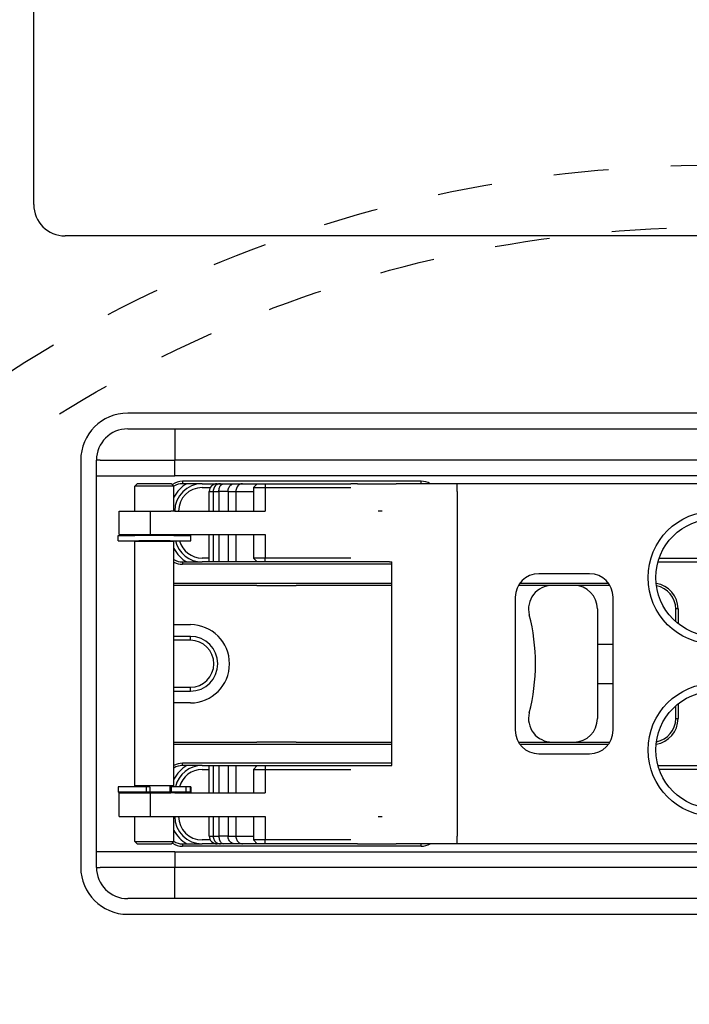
# Model space of a CAD drawing. Extents: x -1809 to 6113, y -4129 to 1471.
# Tile 141 of 197: x 2513 to 2599, y -1762 to -1637. Entities that reach past the tile are written whole.
import ezdxf

# ---------------------------------------------------------------- set-up
doc = ezdxf.new("R2010")
doc.units = 0
doc.linetypes.add('DASHED', pattern=[15, 7, -8])
doc.layers.get('0').update_dxf_attribs({"linetype": 'CONTINUOUS'})
doc.layers.add('1', color=7, linetype='CONTINUOUS')

# ---------------------------------------------------------------- blocks, each defined once
blk = doc.blocks.new('DOWEL_PIN_5X22DIN6325__423', base_point=(2548.56, -1708.88))
at = {"color": 1, "linetype": 'CONTINUOUS'}
blk.add_line((2543.56, -1708.88), (2548.56, -1708.88), dxfattribs=at)
blk = doc.blocks.new('NEEDLE_BEARING_0509_2__424', base_point=(2549.56, -1696.38))
at = {"color": 1, "linetype": 'CONTINUOUS'}
for p, q in [((2543.11, -1696.38), (2544.61, -1696.38)), ((2544.61, -1696.38), (2549.56, -1696.38)), ((2544.61, -1705.38), (2543.11, -1705.38)), ((2549.56, -1705.38), (2544.61, -1705.38))]:
    blk.add_line(p, q, dxfattribs=at)
blk = doc.blocks.new('DOWEL_PIN_5X22DIN6325__425', base_point=(2548.56, -1728.88))
at = {"color": 1, "linetype": 'CONTINUOUS'}
blk.add_line((2548.56, -1728.88), (2543.56, -1728.88), dxfattribs=at)
blk = doc.blocks.new('DOWEL_PIN_5X22DIN6325__426', base_point=(2660.56, -1708.88))
at = {"color": 1, "linetype": 'CONTINUOUS'}
blk.add_line((2655.56, -1708.88), (2660.56, -1708.88), dxfattribs=at)
blk = doc.blocks.new('DOWEL_PIN_5X22DIN6325__427', base_point=(2660.56, -1728.88))
at = {"color": 1, "linetype": 'CONTINUOUS'}
blk.add_line((2660.56, -1728.88), (2655.56, -1728.88), dxfattribs=at)
blk = doc.blocks.new('NEEDLE_BEARING_0509_1__428', base_point=(2661.56, -1741.38))
at = {"color": 1, "linetype": 'CONTINUOUS'}
blk.add_line((2661.56, -1741.38), (2654.56, -1741.38), dxfattribs=at)
blk = doc.blocks.new('NEEDLE_BEARING_0509_4__429', base_point=(2549.56, -1732.38))
at = {"color": 1, "linetype": 'CONTINUOUS'}
for p, q in [((2543.11, -1732.38), (2544.61, -1732.38)), ((2544.61, -1732.38), (2549.56, -1732.38)), ((2544.61, -1741.38), (2543.11, -1741.38)), ((2549.56, -1741.38), (2544.61, -1741.38))]:
    blk.add_line(p, q, dxfattribs=at)
blk = doc.blocks.new('NEEDLE_BEARING_0509_3__430', base_point=(2661.56, -1696.38))
at = {"color": 1, "linetype": 'CONTINUOUS'}
blk.add_line((2654.56, -1696.38), (2661.56, -1696.38), dxfattribs=at)
blk = doc.blocks.new('BEARING_PARTS__431', base_point=(2661.56, -1696.38))
for name, p in [('NEEDLE_BEARING_0509_2__424', (2549.56, -1696.38)), ('NEEDLE_BEARING_0509_3__430', (2661.56, -1696.38)), ('DOWEL_PIN_5X22DIN6325__423', (2548.56, -1708.88)), ('DOWEL_PIN_5X22DIN6325__426', (2660.56, -1708.88)), ('DOWEL_PIN_5X22DIN6325__425', (2548.56, -1728.88)), ('DOWEL_PIN_5X22DIN6325__427', (2660.56, -1728.88)), ('NEEDLE_BEARING_0509_4__429', (2549.56, -1732.38)), ('NEEDLE_BEARING_0509_1__428', (2661.56, -1741.38))]:
    blk.add_blockref(name, p)
blk = doc.blocks.new('PLATE_E7018-27702__432', base_point=(2681.06, -1688.88))
at = {"color": 1, "linetype": 'CONTINUOUS'}
for p, q in [((2527.06, -1688.88), (2533.06, -1688.88)), ((2533.06, -1688.88), (2543.56, -1688.88)), ((2543.56, -1688.88), (2545.56, -1688.88)), ((2545.56, -1688.88), (2546.06, -1688.88)), ((2546.06, -1688.88), (2546.56, -1688.88)), ((2546.56, -1688.88), (2548.56, -1688.88)), ((2548.56, -1688.88), (2575.06, -1688.88)), ((2575.06, -1688.88), (2577.06, -1688.88)), ((2577.06, -1688.88), (2578.06, -1688.88)), ((2578.06, -1688.88), (2580.06, -1688.88)), ((2580.06, -1688.88), (2624.06, -1688.88)), ((2624.06, -1688.88), (2626.06, -1688.88)), ((2626.06, -1688.88), (2627.06, -1688.88)), ((2627.06, -1688.88), (2629.06, -1688.88)), ((2629.06, -1688.88), (2655.56, -1688.88)), ((2655.56, -1688.88), (2657.56, -1688.88)), ((2657.56, -1688.88), (2658.06, -1688.88)), ((2658.06, -1688.88), (2658.56, -1688.88)), ((2658.56, -1688.88), (2660.56, -1688.88)), ((2660.56, -1688.88), (2671.06, -1688.88)), ((2671.06, -1688.88), (2677.06, -1688.88)), ((2523.06, -1694.88), (2523.06, -1692.88)), ((2523.56, -1692.88), (2523.06, -1692.88)), ((2681.06, -1692.88), (2680.56, -1692.88)), ((2681.06, -1692.88), (2681.06, -1694.88)), ((2523.06, -1742.88), (2523.06, -1694.88)), ((2681.06, -1694.88), (2681.06, -1742.88)), ((2536.56, -1695.88), (2538.48, -1695.88)), ((2536.56, -1696.38), (2537.62, -1696.38)), ((2538.48, -1695.88), (2538.9, -1695.88)), ((2538.9, -1695.88), (2539.31, -1695.88)), ((2539.31, -1695.88), (2540.74, -1695.88)), ((2540.74, -1695.88), (2541.74, -1695.88)), ((2541.74, -1695.88), (2543.61, -1695.88)), ((2543.11, -1696.38), (2544.61, -1696.38)), ((2543.61, -1695.88), (2544.61, -1695.88)), ((2544.61, -1695.88), (2548.57, -1695.88)), ((2544.61, -1696.38), (2549.56, -1696.38)), ((2548.57, -1695.88), (2549.56, -1695.88)), ((2549.56, -1695.88), (2555.47, -1695.88)), ((2549.56, -1696.38), (2552.47, -1696.38)), ((2552.47, -1696.38), (2555.47, -1696.38)), ((2555.47, -1695.88), (2555.56, -1695.88)), ((2555.47, -1696.38), (2555.56, -1696.38)), ((2648.56, -1695.88), (2651.15, -1695.88)), ((2648.56, -1696.38), (2651.4, -1696.38)), ((2651.15, -1695.88), (2664.32, -1695.88)), ((2651.4, -1696.38), (2654.56, -1696.38)), ((2654.56, -1696.38), (2661.56, -1696.38)), ((2661.56, -1696.38), (2664.57, -1696.38)), ((2664.32, -1695.88), (2666.41, -1695.88)), ((2664.57, -1696.38), (2666.89, -1696.38)), ((2666.41, -1695.88), (2666.78, -1695.88)), ((2666.78, -1695.88), (2667.56, -1695.88)), ((2666.89, -1696.38), (2667.28, -1696.38)), ((2667.28, -1696.38), (2667.56, -1696.38)), ((2533.06, -1699.38), (2532.56, -1699.38)), ((2559.56, -1699.38), (2559.06, -1699.38)), ((2645.06, -1699.38), (2644.56, -1699.38)), ((2670.56, -1699.38), (2670.56, -1702.38)), ((2671.06, -1699.38), (2671.06, -1702.38)), ((2671.56, -1699.38), (2671.06, -1699.38)), ((2671.56, -1702.38), (2671.56, -1699.38)), ((2532.56, -1702.38), (2533.06, -1702.38)), ((2644.97, -1702.38), (2645.06, -1702.38)), ((2671.56, -1702.38), (2671.06, -1702.38)), ((2537.48, -1705.38), (2536.56, -1705.38)), ((2537.48, -1705.88), (2536.56, -1705.88)), ((2537.97, -1705.88), (2537.48, -1705.88)), ((2538.7, -1705.88), (2537.97, -1705.88)), ((2539.87, -1705.88), (2538.7, -1705.88)), ((2540.87, -1705.88), (2539.87, -1705.88)), ((2543.61, -1705.88), (2540.87, -1705.88)), ((2544.61, -1705.38), (2543.11, -1705.38)), ((2544.61, -1705.88), (2543.61, -1705.88)), ((2549.56, -1705.38), (2544.61, -1705.38)), ((2549.07, -1705.88), (2544.61, -1705.88)), ((2550.06, -1705.88), (2549.07, -1705.88)), ((2552.47, -1705.38), (2549.56, -1705.38)), ((2555.47, -1705.88), (2550.06, -1705.88)), ((2555.47, -1705.38), (2552.47, -1705.38)), ((2555.56, -1705.38), (2555.47, -1705.38)), ((2555.53, -1705.88), (2555.47, -1705.88)), ((2555.56, -1705.88), (2555.53, -1705.88)), ((2651.4, -1705.88), (2648.56, -1705.88)), ((2664.57, -1705.88), (2651.4, -1705.88)), ((2666.89, -1705.88), (2664.57, -1705.88)), ((2667.28, -1705.88), (2666.89, -1705.88)), ((2667.56, -1705.38), (2667.28, -1705.38)), ((2667.56, -1705.88), (2667.28, -1705.88)), ((2536.56, -1731.88), (2537.48, -1731.88)), ((2536.56, -1732.38), (2537.48, -1732.38)), ((2537.48, -1731.88), (2537.97, -1731.88)), ((2537.97, -1731.88), (2538.7, -1731.88)), ((2538.7, -1731.88), (2539.87, -1731.88)), ((2539.87, -1731.88), (2540.87, -1731.88)), ((2540.87, -1731.88), (2543.61, -1731.88)), ((2543.11, -1732.38), (2544.61, -1732.38)), ((2543.61, -1731.88), (2544.61, -1731.88)), ((2544.61, -1731.88), (2549.07, -1731.88)), ((2544.61, -1732.38), (2549.56, -1732.38)), ((2549.07, -1731.88), (2550.06, -1731.88)), ((2549.56, -1732.38), (2552.47, -1732.38)), ((2550.06, -1731.88), (2555.47, -1731.88)), ((2552.47, -1732.38), (2555.47, -1732.38)), ((2555.47, -1731.88), (2555.53, -1731.88)), ((2555.47, -1732.38), (2555.56, -1732.38)), ((2555.53, -1731.88), (2555.56, -1731.88)), ((2648.56, -1731.88), (2651.4, -1731.88)), ((2651.4, -1731.88), (2664.57, -1731.88)), ((2664.57, -1731.88), (2666.89, -1731.88)), ((2666.89, -1731.88), (2667.28, -1731.88)), ((2667.28, -1731.88), (2667.56, -1731.88)), ((2667.28, -1732.38), (2667.56, -1732.38)), ((2533.06, -1735.38), (2532.56, -1735.38)), ((2645.06, -1735.38), (2644.97, -1735.38)), ((2670.56, -1735.38), (2670.56, -1738.38)), ((2671.06, -1735.38), (2671.06, -1738.38)), ((2671.56, -1735.38), (2671.06, -1735.38)), ((2671.56, -1738.38), (2671.56, -1735.38)), ((2532.56, -1738.38), (2533.06, -1738.38)), ((2559.06, -1738.38), (2559.56, -1738.38)), ((2644.56, -1738.38), (2645.06, -1738.38)), ((2671.06, -1738.38), (2671.56, -1738.38)), ((2537.62, -1741.38), (2536.56, -1741.38)), ((2544.61, -1741.38), (2543.11, -1741.38)), ((2549.56, -1741.38), (2544.61, -1741.38)), ((2552.47, -1741.38), (2549.56, -1741.38)), ((2555.47, -1741.38), (2552.47, -1741.38)), ((2555.56, -1741.38), (2555.47, -1741.38)), ((2651.4, -1741.38), (2648.56, -1741.38)), ((2654.56, -1741.38), (2651.4, -1741.38)), ((2661.56, -1741.38), (2654.56, -1741.38)), ((2664.57, -1741.38), (2661.56, -1741.38)), ((2666.89, -1741.38), (2664.57, -1741.38)), ((2667.28, -1741.38), (2666.89, -1741.38)), ((2667.56, -1741.38), (2667.28, -1741.38)), ((2523.06, -1744.88), (2523.06, -1742.88)), ((2538.48, -1741.88), (2536.56, -1741.88)), ((2538.9, -1741.88), (2538.48, -1741.88)), ((2539.31, -1741.88), (2538.9, -1741.88)), ((2540.74, -1741.88), (2539.31, -1741.88)), ((2541.74, -1741.88), (2540.74, -1741.88)), ((2543.61, -1741.88), (2541.74, -1741.88)), ((2544.61, -1741.88), (2543.61, -1741.88)), ((2548.57, -1741.88), (2544.61, -1741.88)), ((2549.56, -1741.88), (2548.57, -1741.88)), ((2555.47, -1741.88), (2549.56, -1741.88)), ((2555.56, -1741.88), (2555.47, -1741.88)), ((2651.15, -1741.88), (2648.56, -1741.88)), ((2664.32, -1741.88), (2651.15, -1741.88)), ((2666.41, -1741.88), (2664.32, -1741.88)), ((2666.78, -1741.88), (2666.41, -1741.88)), ((2667.56, -1741.88), (2666.78, -1741.88)), ((2681.06, -1742.88), (2681.06, -1744.88)), ((2523.06, -1744.88), (2523.56, -1744.88)), ((2680.56, -1744.88), (2681.06, -1744.88)), ((2533.06, -1748.88), (2527.06, -1748.88)), ((2543.56, -1748.88), (2533.06, -1748.88)), ((2545.56, -1748.88), (2543.56, -1748.88)), ((2546.06, -1748.88), (2545.56, -1748.88)), ((2546.56, -1748.88), (2546.06, -1748.88)), ((2548.56, -1748.88), (2546.56, -1748.88)), ((2575.06, -1748.88), (2548.56, -1748.88)), ((2577.06, -1748.88), (2575.06, -1748.88)), ((2578.06, -1748.88), (2577.06, -1748.88)), ((2580.06, -1748.88), (2578.06, -1748.88)), ((2624.06, -1748.88), (2580.06, -1748.88)), ((2626.06, -1748.88), (2624.06, -1748.88)), ((2627.06, -1748.88), (2626.06, -1748.88)), ((2629.06, -1748.88), (2627.06, -1748.88)), ((2655.56, -1748.88), (2629.06, -1748.88)), ((2657.56, -1748.88), (2655.56, -1748.88)), ((2658.06, -1748.88), (2657.56, -1748.88)), ((2658.56, -1748.88), (2658.06, -1748.88)), ((2660.56, -1748.88), (2658.56, -1748.88)), ((2671.06, -1748.88), (2660.56, -1748.88)), ((2677.06, -1748.88), (2671.06, -1748.88))]:
    blk.add_line(p, q, dxfattribs=at)
for centre, radius, start, end in [((2527.06, -1692.88), 4, 90, 180), ((2677.06, -1692.88), 4, 0, 90), ((2536.56, -1699.38), 4, 118.955, 153.7813), ((2536.56, -1699.38), 3.5, 90, 180), ((2536.56, -1699.38), 3, 90, 180), ((2667.56, -1699.38), 3.5, 0, 90), ((2667.56, -1699.38), 3, 0, 90), ((2667.56, -1699.38), 4, 0, 61.045), ((2536.56, -1702.38), 3.5, 180, -178.3628), ((2536.56, -1702.38), 3, 180, -178.0898), ((2648.56, -1702.38), 3.5, 180, -178.3628), ((2648.56, -1702.38), 3, 180, -178.0898), ((2667.56, -1702.38), 3, -90, 0), ((2667.56, -1702.38), 3.5, -90, 0), ((2667.56, -1702.38), 4, -61.045, 0), ((2536.56, -1702.38), 4, -168.463, -166.9971), ((2536.56, -1702.38), 3.5, -166.787, -90), ((2536.56, -1702.38), 3, -164.534, -90), ((2648.56, -1702.38), 3, -164.534, -160.5288), ((2536.56, -1702.38), 4, -153.7813, -118.955), ((2669.11, -1718.88), 4.6, -40.7057, 40.7057), ((2669.11, -1718.88), 5.6, -32.3924, 32.3924), ((2536.56, -1735.38), 4, 118.955, 153.7813), ((2536.56, -1735.38), 3.5, 90, 166.787), ((2536.56, -1735.38), 3, 90, 164.534), ((2667.56, -1735.38), 3.5, 0, 90), ((2667.56, -1735.38), 3, 0, 90), ((2667.56, -1735.38), 4, 0, 61.045), ((2536.56, -1735.38), 4, 166.9971, 168.463), ((2536.56, -1735.38), 3.5, 178.3628, 180), ((2536.56, -1735.38), 3, 178.0898, 180), ((2648.56, -1735.38), 3.5, 178.3628, 180), ((2648.56, -1735.38), 3, 178.0898, 180), ((2648.56, -1735.38), 3, 160.5288, 164.534), ((2536.56, -1738.38), 3.5, 180, -90), ((2536.56, -1738.38), 3, 180, -90), ((2667.56, -1738.38), 3, -90, 0), ((2667.56, -1738.38), 3.5, -90, 0), ((2667.56, -1738.38), 4, -61.045, 0), ((2536.56, -1738.38), 4, -153.7813, -118.955), ((2527.06, -1744.88), 4, 180, -90), ((2677.06, -1744.88), 4, -90, 0)]:
    blk.add_arc(centre, radius, start, end, dxfattribs=at)
blk = doc.blocks.new('PLATE_ASSY_E7018-67702_433', base_point=(2681.06, -1688.88))
for name, p in [('PLATE_E7018-27702__432', (2681.06, -1688.88)), ('BEARING_PARTS__431', (2661.56, -1696.38))]:
    blk.add_blockref(name, p)
blk = doc.blocks.new('DOWEL_PIN_5X50_DIN6325_434', base_point=(2617.06, -1716.38))
at = {"color": 1, "linetype": 'CONTINUOUS'}
for p, q in [((2587.06, -1716.38), (2589.06, -1716.38)), ((2614.97, -1716.38), (2617.06, -1716.38)), ((2587.06, -1721.38), (2589.06, -1721.38)), ((2614.97, -1721.38), (2617.06, -1721.38))]:
    blk.add_line(p, q, dxfattribs=at)
blk = doc.blocks.new('LATCH_E7018-21201_2__435', base_point=(2587.06, -1708.88))
at = {"color": 1, "linetype": 'CONTINUOUS'}
for p, q in [((2536.16, -1708.88), (2532.97, -1708.88)), ((2543.56, -1708.88), (2536.16, -1708.88)), ((2543.56, -1708.88), (2548.56, -1708.88)), ((2560.8, -1708.88), (2548.56, -1708.88)), ((2578.06, -1708.88), (2576.96, -1708.88)), ((2581.26, -1708.88), (2578.06, -1708.88)), ((2584.06, -1708.88), (2581.26, -1708.88)), ((2587.06, -1711.88), (2587.06, -1725.88)), ((2532.97, -1713.88), (2535.06, -1713.88)), ((2535.06, -1715.38), (2532.97, -1715.38)), ((2535.06, -1715.88), (2532.97, -1715.88)), ((2535.06, -1715.88), (2535.06, -1715.38)), ((2532.97, -1721.88), (2535.06, -1721.88)), ((2532.97, -1722.38), (2535.06, -1722.38)), ((2535.06, -1722.38), (2535.06, -1721.88)), ((2535.06, -1723.88), (2532.97, -1723.88)), ((2532.97, -1728.88), (2536.06, -1728.88)), ((2536.06, -1728.88), (2543.56, -1728.88)), ((2548.56, -1728.88), (2543.56, -1728.88)), ((2548.56, -1728.88), (2560.8, -1728.88)), ((2576.96, -1728.88), (2577.56, -1728.88)), ((2577.56, -1728.88), (2581.26, -1728.88)), ((2581.26, -1728.88), (2584.06, -1728.88))]:
    blk.add_line(p, q, dxfattribs=at)
for centre, radius, start, end in [((2581.26, -1711.88), 3, 90, -165.5225), ((2584.06, -1711.88), 3, 0, 90), ((2554.15, -1718.88), 25, 0, 14.4775), ((2535.06, -1718.88), 5, -90, 90), ((2535.06, -1718.88), 3.5, -90, 90), ((2535.06, -1718.88), 3, -90, 90), ((2554.15, -1718.88), 25, -14.4775, 0), ((2581.26, -1725.88), 3, 165.5225, -90), ((2584.06, -1725.88), 3, -90, 0)]:
    blk.add_arc(centre, radius, start, end, dxfattribs=at)
blk = doc.blocks.new('LOCK_ASSY__437', base_point=(2675.06, -1708.88))
for name, p in [('LATCH_E7018-21201_2__435', (2587.06, -1708.88)), ('DOWEL_PIN_5X50_DIN6325_434', (2617.06, -1716.38))]:
    blk.add_blockref(name, p)
blk = doc.blocks.new('LEVER_E7018-25001__438', base_point=(2646.3, -1695.88))
at = {"color": 1, "linetype": 'CONTINUOUS'}
for p, q in [((2538.48, -1695.88), (2538.9, -1695.88)), ((2538.9, -1695.88), (2539.31, -1695.88)), ((2539.31, -1695.88), (2540.74, -1695.88)), ((2540.74, -1695.88), (2541.74, -1695.88)), ((2541.74, -1695.88), (2543.61, -1695.88)), ((2543.61, -1695.88), (2544.61, -1695.88)), ((2544.61, -1695.88), (2548.57, -1695.88)), ((2548.57, -1695.88), (2549.56, -1695.88)), ((2549.56, -1695.88), (2555.47, -1695.88)), ((2555.47, -1695.88), (2555.56, -1695.88)), ((2556.39, -1695.88), (2555.56, -1695.88)), ((2556.39, -1695.88), (2561.36, -1695.88)), ((2564.56, -1695.88), (2561.36, -1695.88)), ((2569.16, -1695.88), (2564.56, -1695.88)), ((2617.47, -1695.88), (2569.16, -1695.88)), ((2569.16, -1696.88), (2569.16, -1695.88)), ((2628.34, -1695.88), (2617.47, -1695.88)), ((2629.34, -1695.88), (2628.34, -1695.88)), ((2634.3, -1695.88), (2629.34, -1695.88)), ((2537.48, -1699.38), (2537.48, -1696.88)), ((2537.48, -1696.88), (2537.97, -1696.88)), ((2537.97, -1696.88), (2538.7, -1696.88)), ((2537.97, -1696.88), (2537.97, -1699.38)), ((2539.87, -1696.88), (2538.7, -1696.88)), ((2538.7, -1696.88), (2538.7, -1699.38)), ((2539.87, -1696.88), (2540.87, -1696.88)), ((2539.87, -1696.88), (2539.87, -1699.38)), ((2540.87, -1696.88), (2543.11, -1696.88)), ((2540.87, -1696.88), (2540.87, -1699.38)), ((2569.16, -1696.88), (2569.16, -1740.88)), ((2537.48, -1705.88), (2537.48, -1702.38)), ((2537.97, -1702.38), (2537.97, -1705.88)), ((2538.7, -1702.38), (2538.7, -1705.88)), ((2539.87, -1702.38), (2539.87, -1705.88)), ((2540.87, -1702.38), (2540.87, -1705.88)), ((2537.97, -1705.88), (2537.48, -1705.88)), ((2538.7, -1705.88), (2537.97, -1705.88)), ((2539.87, -1705.88), (2538.7, -1705.88)), ((2540.87, -1705.88), (2539.87, -1705.88)), ((2543.61, -1705.88), (2540.87, -1705.88)), ((2544.61, -1705.88), (2543.61, -1705.88)), ((2549.07, -1705.88), (2544.61, -1705.88)), ((2550.06, -1705.88), (2549.07, -1705.88)), ((2555.47, -1705.88), (2550.06, -1705.88)), ((2555.53, -1705.88), (2555.47, -1705.88)), ((2555.56, -1705.88), (2555.53, -1705.88)), ((2560.5, -1705.88), (2555.56, -1705.88)), ((2560.5, -1705.88), (2560.8, -1705.88)), ((2560.8, -1731.88), (2560.8, -1705.88)), ((2586.06, -1707.38), (2579.56, -1707.38)), ((2624.47, -1707.38), (2617.97, -1707.38)), ((2646.3, -1729.88), (2646.3, -1707.88)), ((2576.56, -1710.38), (2576.56, -1727.38)), ((2589.06, -1727.38), (2589.06, -1710.38)), ((2614.97, -1727.38), (2614.97, -1710.38)), ((2627.47, -1727.38), (2627.47, -1710.38)), ((2579.56, -1730.38), (2586.06, -1730.38)), ((2617.97, -1730.38), (2624.47, -1730.38)), ((2537.48, -1735.38), (2537.48, -1731.88)), ((2537.48, -1731.88), (2537.97, -1731.88)), ((2537.97, -1731.88), (2537.97, -1735.38)), ((2537.97, -1731.88), (2538.7, -1731.88)), ((2538.7, -1731.88), (2538.7, -1735.38)), ((2538.7, -1731.88), (2539.87, -1731.88)), ((2539.87, -1731.88), (2539.87, -1735.38)), ((2539.87, -1731.88), (2540.87, -1731.88)), ((2540.87, -1731.88), (2540.87, -1735.38)), ((2540.87, -1731.88), (2543.61, -1731.88)), ((2543.61, -1731.88), (2544.61, -1731.88)), ((2544.61, -1731.88), (2549.07, -1731.88)), ((2549.07, -1731.88), (2550.06, -1731.88)), ((2550.06, -1731.88), (2555.47, -1731.88)), ((2555.47, -1731.88), (2555.53, -1731.88)), ((2555.53, -1731.88), (2555.56, -1731.88)), ((2555.56, -1731.88), (2560.5, -1731.88)), ((2560.5, -1731.88), (2560.8, -1731.88)), ((2537.48, -1740.88), (2537.48, -1738.38)), ((2537.97, -1738.38), (2537.97, -1740.88)), ((2538.7, -1738.38), (2538.7, -1740.88)), ((2539.87, -1738.38), (2539.87, -1740.88)), ((2540.87, -1738.38), (2540.87, -1740.88)), ((2537.48, -1740.88), (2537.97, -1740.88)), ((2537.97, -1740.88), (2538.7, -1740.88)), ((2539.87, -1740.88), (2538.7, -1740.88)), ((2539.87, -1740.88), (2540.87, -1740.88)), ((2540.87, -1740.88), (2543.11, -1740.88)), ((2569.16, -1741.88), (2569.16, -1740.88)), ((2538.9, -1741.88), (2538.48, -1741.88)), ((2539.31, -1741.88), (2538.9, -1741.88)), ((2540.74, -1741.88), (2539.31, -1741.88)), ((2541.74, -1741.88), (2540.74, -1741.88)), ((2543.61, -1741.88), (2541.74, -1741.88)), ((2544.61, -1741.88), (2543.61, -1741.88)), ((2548.57, -1741.88), (2544.61, -1741.88)), ((2549.56, -1741.88), (2548.57, -1741.88)), ((2555.47, -1741.88), (2549.56, -1741.88)), ((2555.56, -1741.88), (2555.47, -1741.88)), ((2556.39, -1741.88), (2555.56, -1741.88)), ((2556.39, -1741.88), (2561.36, -1741.88)), ((2564.56, -1741.88), (2561.36, -1741.88)), ((2569.16, -1741.88), (2564.56, -1741.88)), ((2617.47, -1741.88), (2569.16, -1741.88)), ((2628.34, -1741.88), (2617.47, -1741.88)), ((2629.34, -1741.88), (2628.34, -1741.88)), ((2634.3, -1741.88), (2629.34, -1741.88))]:
    blk.add_line(p, q, dxfattribs=at)
for centre, radius in [((2602.02, -1707.88), 8.5), ((2602.02, -1707.88), 7.5), ((2602.02, -1729.88), 8.5), ((2602.02, -1729.88), 7.5)]:
    blk.add_circle(centre, radius, dxfattribs=at)
for centre, radius, start, end in [((2538.48, -1696.88), 1, 90, 180), ((2634.3, -1707.88), 12, 0, 90), ((2579.56, -1710.38), 3, 90, 180), ((2586.06, -1710.38), 3, 0, 90), ((2617.97, -1710.38), 3, 90, 180), ((2624.47, -1710.38), 3, 0, 90), ((2579.56, -1727.38), 3, 180, -90), ((2586.06, -1727.38), 3, -90, 0), ((2617.97, -1727.38), 3, 180, -90), ((2624.47, -1727.38), 3, -90, 0), ((2634.3, -1729.88), 12, -90, 0), ((2538.48, -1740.88), 1, 180, -90)]:
    blk.add_arc(centre, radius, start, end, dxfattribs=at)
for points in [[(2538.9, -1695.88), (2538.73, -1695.88), (2538.57, -1695.93), (2538.29, -1696.1), (2538.18, -1696.23), (2538.01, -1696.53), (2537.97, -1696.7), (2537.97, -1696.88)], [(2538.7, -1696.88), (2538.7, -1696.7), (2538.73, -1696.53), (2538.83, -1696.23), (2538.91, -1696.1), (2539.09, -1695.93), (2539.2, -1695.88), (2539.31, -1695.88)], [(2539.87, -1696.88), (2539.87, -1696.7), (2539.91, -1696.53), (2540.06, -1696.23), (2540.17, -1696.1), (2540.43, -1695.93), (2540.58, -1695.88), (2540.74, -1695.88)], [(2541.74, -1695.88), (2541.58, -1695.88), (2541.43, -1695.93), (2541.17, -1696.1), (2541.06, -1696.23), (2540.91, -1696.53), (2540.87, -1696.7), (2540.87, -1696.88)], [(2537.97, -1740.88), (2537.97, -1741.05), (2538.01, -1741.23), (2538.18, -1741.53), (2538.29, -1741.66), (2538.57, -1741.83), (2538.73, -1741.88), (2538.9, -1741.88)], [(2538.7, -1740.88), (2538.7, -1741.05), (2538.73, -1741.23), (2538.83, -1741.53), (2538.91, -1741.66), (2539.09, -1741.83), (2539.2, -1741.88), (2539.31, -1741.88)], [(2540.74, -1741.88), (2540.58, -1741.88), (2540.43, -1741.83), (2540.17, -1741.66), (2540.06, -1741.53), (2539.91, -1741.23), (2539.87, -1741.05), (2539.87, -1740.88)], [(2540.87, -1740.88), (2540.87, -1741.05), (2540.91, -1741.23), (2541.06, -1741.53), (2541.17, -1741.66), (2541.43, -1741.83), (2541.58, -1741.88), (2541.74, -1741.88)]]:
    blk.add_open_spline(points, degree=3, knots=[0, 0, 0, 0, 1, 1, 2, 2, 3, 3, 3, 3], dxfattribs=at)
blk = doc.blocks.new('PIN_E7018-23702_2__439', base_point=(2532.97, -1695.88))
at = {"color": 1, "linetype": 'CONTINUOUS'}
for p, q in [((2528.27, -1695.88), (2527.97, -1696.18)), ((2527.97, -1699.38), (2527.97, -1696.18)), ((2532.97, -1696.18), (2527.97, -1696.18)), ((2532.67, -1695.88), (2528.27, -1695.88)), ((2532.67, -1695.88), (2532.97, -1696.18)), ((2532.97, -1699.38), (2532.97, -1696.18)), ((2527.97, -1702.48), (2527.97, -1702.38)), ((2528.03, -1702.48), (2527.97, -1702.48)), ((2528.22, -1702.48), (2528.03, -1702.48)), ((2528.31, -1702.48), (2528.22, -1702.48)), ((2528.47, -1702.48), (2528.31, -1702.48)), ((2528.5, -1702.48), (2528.47, -1702.48)), ((2528.78, -1702.48), (2528.5, -1702.48)), ((2528.82, -1702.48), (2528.78, -1702.48)), ((2532.13, -1702.48), (2528.82, -1702.48)), ((2532.17, -1702.48), (2532.13, -1702.48)), ((2532.45, -1702.48), (2532.17, -1702.48)), ((2532.47, -1702.48), (2532.45, -1702.48)), ((2532.63, -1702.48), (2532.47, -1702.48)), ((2532.73, -1702.48), (2532.63, -1702.48)), ((2532.92, -1702.48), (2532.73, -1702.48)), ((2532.97, -1702.48), (2532.92, -1702.48)), ((2532.97, -1702.48), (2532.97, -1702.38)), ((2528.47, -1703.28), (2527.97, -1703.28)), ((2527.97, -1734.48), (2527.97, -1703.28)), ((2528.47, -1703.28), (2528.47, -1703.18)), ((2532.47, -1703.28), (2528.47, -1703.28)), ((2532.47, -1703.28), (2532.47, -1703.18)), ((2532.97, -1703.28), (2532.47, -1703.28)), ((2532.97, -1734.48), (2532.97, -1703.28)), ((2528.47, -1734.48), (2527.97, -1734.48)), ((2527.97, -1735.38), (2527.97, -1735.28)), ((2528.47, -1735.28), (2527.97, -1735.28)), ((2532.47, -1734.48), (2528.47, -1734.48)), ((2528.47, -1734.58), (2528.47, -1734.48)), ((2528.49, -1735.28), (2528.47, -1735.28)), ((2528.8, -1735.28), (2528.49, -1735.28)), ((2529.06, -1735.28), (2528.8, -1735.28)), ((2529.32, -1735.28), (2529.06, -1735.28)), ((2529.41, -1735.28), (2529.32, -1735.28)), ((2529.44, -1735.28), (2529.41, -1735.28)), ((2529.55, -1735.28), (2529.44, -1735.28)), ((2529.57, -1735.28), (2529.55, -1735.28)), ((2529.73, -1735.28), (2529.57, -1735.28)), ((2529.9, -1735.28), (2529.73, -1735.28)), ((2531.9, -1735.28), (2529.9, -1735.28)), ((2531.96, -1735.28), (2531.9, -1735.28)), ((2531.99, -1735.28), (2531.96, -1735.28)), ((2532.1, -1735.28), (2531.99, -1735.28)), ((2532.47, -1735.28), (2532.1, -1735.28)), ((2532.47, -1735.28), (2532.47, -1734.48)), ((2532.97, -1734.48), (2532.47, -1734.48)), ((2532.61, -1735.28), (2532.47, -1735.28)), ((2532.47, -1735.28), (2532.47, -1735.28)), ((2532.97, -1735.28), (2532.61, -1735.28)), ((2532.97, -1735.38), (2532.97, -1735.28)), ((2527.97, -1741.58), (2527.97, -1738.38)), ((2532.97, -1741.58), (2532.97, -1738.38)), ((2527.97, -1741.58), (2532.97, -1741.58)), ((2528.27, -1741.88), (2527.97, -1741.58)), ((2532.67, -1741.88), (2532.97, -1741.58)), ((2528.27, -1741.88), (2532.67, -1741.88))]:
    blk.add_line(p, q, dxfattribs=at)
blk = doc.blocks.new('RETAIN_RING_DIN6799-4__444', base_point=(2535.12, -1702.48))
at = {"color": 1, "linetype": 'CONTINUOUS'}
for p, q in [((2525.82, -1702.48), (2527.97, -1702.48)), ((2525.82, -1703.18), (2525.82, -1702.48)), ((2528.03, -1702.48), (2527.97, -1702.48)), ((2528.22, -1702.48), (2528.03, -1702.48)), ((2528.31, -1702.48), (2528.22, -1702.48)), ((2528.47, -1702.48), (2528.31, -1702.48)), ((2528.5, -1702.48), (2528.47, -1702.48)), ((2528.78, -1702.48), (2528.5, -1702.48)), ((2528.82, -1702.48), (2528.78, -1702.48)), ((2532.13, -1702.48), (2528.82, -1702.48)), ((2532.17, -1702.48), (2532.13, -1702.48)), ((2532.45, -1702.48), (2532.17, -1702.48)), ((2532.47, -1702.48), (2532.45, -1702.48)), ((2532.63, -1702.48), (2532.47, -1702.48)), ((2532.73, -1702.48), (2532.63, -1702.48)), ((2532.92, -1702.48), (2532.73, -1702.48)), ((2532.97, -1702.48), (2532.92, -1702.48)), ((2532.97, -1702.48), (2535.12, -1702.48)), ((2535.12, -1703.18), (2535.12, -1702.48)), ((2525.82, -1703.18), (2528.47, -1703.18)), ((2532.47, -1703.18), (2528.47, -1703.18)), ((2532.47, -1703.18), (2535.12, -1703.18))]:
    blk.add_line(p, q, dxfattribs=at)
blk = doc.blocks.new('RETAIN_RING_DIN6799-4__445', base_point=(2535.12, -1734.58))
at = {"color": 1, "linetype": 'CONTINUOUS'}
for p, q in [((2525.82, -1734.58), (2525.82, -1735.28)), ((2528.47, -1734.58), (2525.82, -1734.58)), ((2527.97, -1735.28), (2525.82, -1735.28)), ((2528.47, -1735.28), (2527.97, -1735.28)), ((2529.41, -1734.58), (2528.47, -1734.58)), ((2528.49, -1735.28), (2528.47, -1735.28)), ((2528.8, -1735.28), (2528.49, -1735.28)), ((2529.06, -1735.28), (2528.8, -1735.28)), ((2529.32, -1735.28), (2529.06, -1735.28)), ((2529.41, -1735.28), (2529.32, -1735.28)), ((2529.9, -1734.58), (2529.41, -1734.58)), ((2529.41, -1734.58), (2529.41, -1735.28)), ((2529.44, -1735.28), (2529.41, -1735.28)), ((2529.55, -1735.28), (2529.44, -1735.28)), ((2529.57, -1735.28), (2529.55, -1735.28)), ((2529.73, -1735.28), (2529.57, -1735.28)), ((2529.9, -1735.28), (2529.73, -1735.28)), ((2529.9, -1734.58), (2529.9, -1735.28)), ((2531.9, -1735.28), (2529.9, -1735.28)), ((2531.96, -1735.28), (2531.9, -1735.28)), ((2531.99, -1735.28), (2531.96, -1735.28)), ((2532.1, -1735.28), (2531.99, -1735.28)), ((2532.47, -1735.28), (2532.1, -1735.28)), ((2532.61, -1734.58), (2532.47, -1734.58)), ((2532.61, -1735.28), (2532.47, -1735.28)), ((2532.47, -1735.28), (2532.47, -1735.28)), ((2532.61, -1734.58), (2532.61, -1735.28)), ((2534.47, -1734.58), (2532.61, -1734.58)), ((2532.97, -1735.28), (2532.61, -1735.28)), ((2534.47, -1735.28), (2532.97, -1735.28)), ((2535.05, -1734.58), (2534.47, -1734.58)), ((2534.47, -1734.58), (2534.47, -1735.28)), ((2535.05, -1735.28), (2534.47, -1735.28)), ((2535.12, -1734.58), (2535.05, -1734.58)), ((2535.05, -1734.58), (2535.05, -1735.28)), ((2535.12, -1735.28), (2535.05, -1735.28)), ((2535.12, -1734.58), (2535.12, -1735.28))]:
    blk.add_line(p, q, dxfattribs=at)
blk = doc.blocks.new('RAIL_E7018-23701_1__446', base_point=(2646.97, -1695.88))
at = {"color": 1, "linetype": 'CONTINUOUS'}
for p, q in [((2543.61, -1695.88), (2543.11, -1696.38)), ((2543.11, -1696.38), (2543.11, -1699.38)), ((2543.11, -1696.38), (2544.61, -1696.38)), ((2543.61, -1695.88), (2544.61, -1695.88)), ((2544.61, -1695.88), (2544.61, -1696.38)), ((2544.61, -1695.88), (2548.57, -1695.88)), ((2544.61, -1696.38), (2544.61, -1699.38)), ((2544.61, -1696.38), (2549.56, -1696.38)), ((2548.57, -1695.88), (2549.56, -1695.88)), ((2549.56, -1695.88), (2555.47, -1695.88)), ((2549.56, -1696.38), (2552.47, -1696.38)), ((2552.47, -1696.38), (2555.47, -1696.38)), ((2555.47, -1695.88), (2555.56, -1695.88)), ((2555.47, -1696.38), (2555.56, -1696.38)), ((2556.39, -1695.88), (2555.56, -1695.88)), ((2556.39, -1695.88), (2561.36, -1695.88)), ((2564.56, -1695.88), (2561.36, -1695.88)), ((2569.16, -1695.88), (2564.56, -1695.88)), ((2617.47, -1695.88), (2569.16, -1695.88)), ((2628.34, -1695.88), (2617.47, -1695.88)), ((2629.34, -1695.88), (2628.34, -1695.88)), ((2525.97, -1699.38), (2529.97, -1699.38)), ((2525.97, -1702.38), (2525.97, -1699.38)), ((2529.97, -1702.38), (2529.97, -1699.38)), ((2529.97, -1699.38), (2532.56, -1699.38)), ((2533.06, -1699.38), (2532.56, -1699.38)), ((2533.06, -1699.38), (2533.56, -1699.38)), ((2533.56, -1699.38), (2543.11, -1699.38)), ((2543.11, -1699.38), (2544.61, -1699.38)), ((2642.77, -1699.38), (2642.97, -1699.38)), ((2642.97, -1699.58), (2642.97, -1699.38)), ((2642.97, -1699.38), (2644.56, -1699.38)), ((2645.06, -1699.38), (2644.56, -1699.38)), ((2645.06, -1699.38), (2645.56, -1699.38)), ((2645.56, -1699.38), (2646.97, -1699.38)), ((2646.97, -1702.38), (2646.97, -1699.38)), ((2525.97, -1702.38), (2529.97, -1702.38)), ((2529.97, -1702.38), (2532.56, -1702.38)), ((2532.56, -1702.38), (2533.06, -1702.38)), ((2533.06, -1702.38), (2533.56, -1702.38)), ((2533.56, -1702.38), (2543.11, -1702.38)), ((2543.11, -1702.38), (2543.11, -1705.38)), ((2543.11, -1702.38), (2544.61, -1702.38)), ((2544.61, -1702.38), (2544.61, -1705.38)), ((2644.97, -1702.38), (2645.06, -1702.38)), ((2645.06, -1702.38), (2645.56, -1702.38)), ((2645.56, -1702.38), (2646.97, -1702.38)), ((2543.61, -1705.88), (2543.11, -1705.38)), ((2544.61, -1705.38), (2543.11, -1705.38)), ((2544.61, -1705.88), (2543.61, -1705.88)), ((2544.61, -1705.88), (2544.61, -1705.38)), ((2549.56, -1705.38), (2544.61, -1705.38)), ((2549.07, -1705.88), (2544.61, -1705.88)), ((2550.06, -1705.88), (2549.07, -1705.88)), ((2552.47, -1705.38), (2549.56, -1705.38)), ((2555.47, -1705.88), (2550.06, -1705.88)), ((2555.47, -1705.38), (2552.47, -1705.38)), ((2555.56, -1705.38), (2555.47, -1705.38)), ((2555.53, -1705.88), (2555.47, -1705.88)), ((2555.56, -1705.88), (2555.53, -1705.88)), ((2560.5, -1705.88), (2555.56, -1705.88)), ((2560.5, -1705.88), (2560.8, -1705.88)), ((2594.79, -1705.88), (2609.24, -1705.88)), ((2594.95, -1705.38), (2609.09, -1705.38))]:
    blk.add_line(p, q, dxfattribs=at)
blk = doc.blocks.new('RAIL_E7018-23701_2__447', base_point=(2646.97, -1731.88))
at = {"color": 1, "linetype": 'CONTINUOUS'}
for p, q in [((2543.61, -1731.88), (2543.11, -1732.38)), ((2543.11, -1732.38), (2543.11, -1735.38)), ((2543.11, -1732.38), (2544.61, -1732.38)), ((2543.61, -1731.88), (2544.61, -1731.88)), ((2544.61, -1731.88), (2549.07, -1731.88)), ((2544.61, -1731.88), (2544.61, -1732.38)), ((2544.61, -1732.38), (2544.61, -1735.38)), ((2544.61, -1732.38), (2549.56, -1732.38)), ((2549.07, -1731.88), (2550.06, -1731.88)), ((2549.56, -1732.38), (2552.47, -1732.38)), ((2550.06, -1731.88), (2555.47, -1731.88)), ((2552.47, -1732.38), (2555.47, -1732.38)), ((2555.47, -1731.88), (2555.53, -1731.88)), ((2555.47, -1732.38), (2555.56, -1732.38)), ((2555.53, -1731.88), (2555.56, -1731.88)), ((2555.56, -1731.88), (2560.5, -1731.88)), ((2560.5, -1731.88), (2560.8, -1731.88)), ((2594.79, -1731.88), (2609.24, -1731.88)), ((2609.09, -1732.38), (2594.95, -1732.38)), ((2525.97, -1738.38), (2525.97, -1735.38)), ((2525.97, -1735.38), (2529.97, -1735.38)), ((2529.97, -1738.38), (2529.97, -1735.38)), ((2529.97, -1735.38), (2532.56, -1735.38)), ((2533.06, -1735.38), (2532.56, -1735.38)), ((2533.06, -1735.38), (2533.56, -1735.38)), ((2533.56, -1735.38), (2543.11, -1735.38)), ((2543.11, -1735.38), (2544.61, -1735.38)), ((2645.06, -1735.38), (2644.97, -1735.38)), ((2645.06, -1735.38), (2645.56, -1735.38)), ((2645.56, -1735.38), (2646.97, -1735.38)), ((2646.97, -1738.38), (2646.97, -1735.38)), ((2525.97, -1738.38), (2529.97, -1738.38)), ((2529.97, -1738.38), (2532.56, -1738.38)), ((2532.56, -1738.38), (2533.06, -1738.38)), ((2533.06, -1738.38), (2533.56, -1738.38)), ((2533.56, -1738.38), (2543.11, -1738.38)), ((2543.11, -1738.38), (2544.61, -1738.38)), ((2543.11, -1738.38), (2543.11, -1741.38)), ((2544.61, -1738.38), (2544.61, -1741.38)), ((2642.77, -1738.38), (2642.97, -1738.38)), ((2642.97, -1738.38), (2642.97, -1738.18)), ((2642.97, -1738.38), (2644.56, -1738.38)), ((2644.56, -1738.38), (2645.06, -1738.38)), ((2645.06, -1738.38), (2645.56, -1738.38)), ((2645.56, -1738.38), (2646.97, -1738.38)), ((2544.61, -1741.38), (2543.11, -1741.38)), ((2543.61, -1741.88), (2543.11, -1741.38)), ((2549.56, -1741.38), (2544.61, -1741.38)), ((2544.61, -1741.88), (2544.61, -1741.38)), ((2552.47, -1741.38), (2549.56, -1741.38)), ((2555.47, -1741.38), (2552.47, -1741.38)), ((2555.56, -1741.38), (2555.47, -1741.38)), ((2544.61, -1741.88), (2543.61, -1741.88)), ((2548.57, -1741.88), (2544.61, -1741.88)), ((2549.56, -1741.88), (2548.57, -1741.88)), ((2555.47, -1741.88), (2549.56, -1741.88)), ((2555.56, -1741.88), (2555.47, -1741.88)), ((2556.39, -1741.88), (2555.56, -1741.88)), ((2556.39, -1741.88), (2561.36, -1741.88)), ((2564.56, -1741.88), (2561.36, -1741.88)), ((2569.16, -1741.88), (2564.56, -1741.88)), ((2617.47, -1741.88), (2569.16, -1741.88)), ((2628.34, -1741.88), (2617.47, -1741.88)), ((2629.34, -1741.88), (2628.34, -1741.88))]:
    blk.add_line(p, q, dxfattribs=at)
blk = doc.blocks.new('CLAMP_ASSY__448', base_point=(2667.28, -1695.88))
for name, p in [('RAIL_E7018-23701_1__446', (2646.97, -1695.88)), ('PIN_E7018-23702_2__439', (2532.97, -1695.88)), ('LEVER_E7018-25001__438', (2646.3, -1695.88)), ('RETAIN_RING_DIN6799-4__444', (2535.12, -1702.48)), ('RAIL_E7018-23701_2__447', (2646.97, -1731.88)), ('RETAIN_RING_DIN6799-4__445', (2535.12, -1734.58))]:
    blk.add_blockref(name, p)
blk = doc.blocks.new('PIN_E7018-23703_5__449', base_point=(2548.56, -1744.88))
at = {"color": 1, "linetype": 'CONTINUOUS'}
for p, q in [((2544.06, -1744.88), (2543.56, -1744.88)), ((2548.06, -1744.88), (2544.06, -1744.88)), ((2548.5, -1744.88), (2548.06, -1744.88)), ((2548.56, -1744.88), (2548.5, -1744.88)), ((2545.56, -1748.88), (2543.56, -1748.88)), ((2548.56, -1748.88), (2546.56, -1748.88))]:
    blk.add_line(p, q, dxfattribs=at)
blk = doc.blocks.new('PIN_E7018-23703_6__452', base_point=(2580.06, -1725.38))
at = {"color": 1, "linetype": 'CONTINUOUS'}
for p, q in [((2575.56, -1744.88), (2575.06, -1744.88)), ((2579.56, -1744.88), (2575.56, -1744.88)), ((2580, -1744.88), (2579.56, -1744.88)), ((2580.06, -1744.88), (2580, -1744.88)), ((2577.06, -1748.88), (2575.06, -1748.88)), ((2580.06, -1748.88), (2578.06, -1748.88))]:
    blk.add_line(p, q, dxfattribs=at)
blk = doc.blocks.new('PIN_E7018-23703_4__453', base_point=(2548.56, -1688.88))
at = {"color": 1, "linetype": 'CONTINUOUS'}
for p, q in [((2543.56, -1688.88), (2545.56, -1688.88)), ((2546.56, -1688.88), (2548.56, -1688.88)), ((2544.06, -1692.88), (2543.56, -1692.88)), ((2548.06, -1692.88), (2544.06, -1692.88)), ((2548.56, -1692.88), (2548.06, -1692.88))]:
    blk.add_line(p, q, dxfattribs=at)
blk = doc.blocks.new('PIN_E7018-23703_3__454', base_point=(2580.06, -1688.88))
at = {"color": 1, "linetype": 'CONTINUOUS'}
for p, q in [((2575.06, -1688.88), (2577.06, -1688.88)), ((2578.06, -1688.88), (2580.06, -1688.88)), ((2575.56, -1692.88), (2575.06, -1692.88)), ((2579.56, -1692.88), (2575.56, -1692.88)), ((2580.06, -1692.88), (2579.56, -1692.88))]:
    blk.add_line(p, q, dxfattribs=at)
blk = doc.blocks.new('LATCHPINS__457', base_point=(2660.56, -1688.88))
for name, p in [('PIN_E7018-23703_4__453', (2548.56, -1688.88)), ('PIN_E7018-23703_3__454', (2580.06, -1688.88)), ('PIN_E7018-23703_5__449', (2548.56, -1744.88)), ('PIN_E7018-23703_6__452', (2580.06, -1725.38))]:
    blk.add_blockref(name, p)
blk = doc.blocks.new('Z_STAGE_PLATE__458', base_point=(2681.06, -1688.88))
at = {"color": 1, "linetype": 'CONTINUOUS'}
for p, q in [((2527.06, -1688.88), (2533.06, -1688.88)), ((2533.06, -1688.88), (2543.56, -1688.88)), ((2533.06, -1688.88), (2533.06, -1692.88)), ((2543.56, -1688.88), (2545.56, -1688.88)), ((2545.56, -1688.88), (2546.06, -1688.88)), ((2546.06, -1688.88), (2546.56, -1688.88)), ((2546.56, -1688.88), (2548.56, -1688.88)), ((2548.56, -1688.88), (2575.06, -1688.88)), ((2575.06, -1688.88), (2577.06, -1688.88)), ((2577.06, -1688.88), (2578.06, -1688.88)), ((2578.06, -1688.88), (2580.06, -1688.88)), ((2580.06, -1688.88), (2624.06, -1688.88)), ((2523.06, -1694.88), (2523.06, -1692.88)), ((2523.56, -1692.88), (2523.06, -1692.88)), ((2523.56, -1692.88), (2533.06, -1692.88)), ((2533.06, -1694.88), (2533.06, -1692.88)), ((2543.56, -1692.88), (2533.06, -1692.88)), ((2544.06, -1692.88), (2543.56, -1692.88)), ((2548.06, -1692.88), (2544.06, -1692.88)), ((2548.56, -1692.88), (2548.06, -1692.88)), ((2575.06, -1692.88), (2548.56, -1692.88)), ((2575.56, -1692.88), (2575.06, -1692.88)), ((2579.56, -1692.88), (2575.56, -1692.88)), ((2580.06, -1692.88), (2579.56, -1692.88)), ((2624.06, -1692.88), (2580.06, -1692.88)), ((2523.06, -1742.88), (2523.06, -1694.88)), ((2523.06, -1694.88), (2533.06, -1694.88)), ((2671.06, -1694.88), (2533.06, -1694.88)), ((2564.56, -1695.58), (2534.06, -1695.58)), ((2534.06, -1695.58), (2534.06, -1695.88)), ((2536.56, -1695.88), (2534.06, -1695.88)), ((2536.56, -1695.88), (2538.48, -1695.88)), ((2538.48, -1695.88), (2538.9, -1695.88)), ((2538.9, -1695.88), (2539.31, -1695.88)), ((2539.31, -1695.88), (2540.74, -1695.88)), ((2540.74, -1695.88), (2541.74, -1695.88)), ((2541.74, -1695.88), (2543.61, -1695.88)), ((2543.61, -1695.88), (2544.61, -1695.88)), ((2544.61, -1695.88), (2548.57, -1695.88)), ((2548.57, -1695.88), (2549.56, -1695.88)), ((2549.56, -1695.88), (2555.47, -1695.88)), ((2555.47, -1695.88), (2555.56, -1695.88)), ((2556.39, -1695.88), (2555.56, -1695.88)), ((2556.39, -1695.88), (2561.36, -1695.88)), ((2564.56, -1695.88), (2561.36, -1695.88)), ((2564.56, -1695.88), (2564.56, -1695.58)), ((2534.06, -1705.88), (2536.56, -1705.88)), ((2534.06, -1705.88), (2534.06, -1706.18)), ((2560.8, -1706.18), (2534.06, -1706.18)), ((2537.48, -1705.88), (2536.56, -1705.88)), ((2537.97, -1705.88), (2537.48, -1705.88)), ((2538.7, -1705.88), (2537.97, -1705.88)), ((2539.87, -1705.88), (2538.7, -1705.88)), ((2540.87, -1705.88), (2539.87, -1705.88)), ((2543.61, -1705.88), (2540.87, -1705.88)), ((2544.61, -1705.88), (2543.61, -1705.88)), ((2549.07, -1705.88), (2544.61, -1705.88)), ((2550.06, -1705.88), (2549.07, -1705.88)), ((2555.47, -1705.88), (2550.06, -1705.88)), ((2555.53, -1705.88), (2555.47, -1705.88)), ((2555.56, -1705.88), (2555.53, -1705.88)), ((2560.5, -1705.88), (2555.56, -1705.88)), ((2560.5, -1705.88), (2560.8, -1705.88)), ((2532.97, -1708.58), (2560.8, -1708.58)), ((2536.16, -1708.88), (2532.97, -1708.88)), ((2543.56, -1708.88), (2536.16, -1708.88)), ((2543.56, -1708.88), (2548.56, -1708.88)), ((2560.8, -1708.88), (2548.56, -1708.88)), ((2578.06, -1708.88), (2576.96, -1708.88)), ((2577.16, -1708.58), (2588.46, -1708.58)), ((2581.26, -1708.88), (2578.06, -1708.88)), ((2584.06, -1708.88), (2581.26, -1708.88)), ((2588.66, -1708.88), (2584.06, -1708.88)), ((2597.06, -1713.51), (2597.06, -1711.88)), ((2597.36, -1711.88), (2597.06, -1711.88)), ((2597.36, -1711.88), (2597.36, -1713.76)), ((2597.36, -1724), (2597.36, -1725.88)), ((2597.06, -1725.88), (2597.06, -1724.25)), ((2597.06, -1725.88), (2597.36, -1725.88)), ((2532.97, -1728.88), (2536.06, -1728.88)), ((2536.06, -1728.88), (2543.56, -1728.88)), ((2548.56, -1728.88), (2543.56, -1728.88)), ((2548.56, -1728.88), (2560.8, -1728.88)), ((2576.96, -1728.88), (2577.56, -1728.88)), ((2577.56, -1728.88), (2581.26, -1728.88)), ((2581.26, -1728.88), (2584.06, -1728.88)), ((2584.06, -1728.88), (2588.66, -1728.88)), ((2560.8, -1729.18), (2532.97, -1729.18)), ((2588.46, -1729.18), (2577.16, -1729.18)), ((2560.8, -1731.58), (2534.06, -1731.58)), ((2534.06, -1731.88), (2534.06, -1731.58)), ((2536.56, -1731.88), (2534.06, -1731.88)), ((2536.56, -1731.88), (2537.48, -1731.88)), ((2537.48, -1731.88), (2537.97, -1731.88)), ((2537.97, -1731.88), (2538.7, -1731.88)), ((2538.7, -1731.88), (2539.87, -1731.88)), ((2539.87, -1731.88), (2540.87, -1731.88)), ((2540.87, -1731.88), (2543.61, -1731.88)), ((2543.61, -1731.88), (2544.61, -1731.88)), ((2544.61, -1731.88), (2549.07, -1731.88)), ((2549.07, -1731.88), (2550.06, -1731.88)), ((2550.06, -1731.88), (2555.47, -1731.88)), ((2555.47, -1731.88), (2555.53, -1731.88)), ((2555.53, -1731.88), (2555.56, -1731.88)), ((2555.56, -1731.88), (2560.5, -1731.88)), ((2560.5, -1731.88), (2560.8, -1731.88)), ((2523.06, -1744.88), (2523.06, -1742.88)), ((2533.06, -1742.88), (2523.06, -1742.88)), ((2533.06, -1742.88), (2671.06, -1742.88)), ((2533.06, -1742.88), (2533.06, -1744.88)), ((2534.06, -1741.88), (2536.56, -1741.88)), ((2534.06, -1741.88), (2534.06, -1742.18)), ((2564.56, -1742.18), (2534.06, -1742.18)), ((2538.48, -1741.88), (2536.56, -1741.88)), ((2538.9, -1741.88), (2538.48, -1741.88)), ((2539.31, -1741.88), (2538.9, -1741.88)), ((2540.74, -1741.88), (2539.31, -1741.88)), ((2541.74, -1741.88), (2540.74, -1741.88)), ((2543.61, -1741.88), (2541.74, -1741.88)), ((2544.61, -1741.88), (2543.61, -1741.88)), ((2548.57, -1741.88), (2544.61, -1741.88)), ((2549.56, -1741.88), (2548.57, -1741.88)), ((2555.47, -1741.88), (2549.56, -1741.88)), ((2555.56, -1741.88), (2555.47, -1741.88)), ((2556.39, -1741.88), (2555.56, -1741.88)), ((2556.39, -1741.88), (2561.36, -1741.88)), ((2564.56, -1741.88), (2561.36, -1741.88)), ((2564.56, -1742.18), (2564.56, -1741.88)), ((2523.06, -1744.88), (2523.56, -1744.88)), ((2533.06, -1744.88), (2523.56, -1744.88)), ((2543.56, -1744.88), (2533.06, -1744.88)), ((2533.06, -1748.88), (2533.06, -1744.88)), ((2544.06, -1744.88), (2543.56, -1744.88)), ((2548.06, -1744.88), (2544.06, -1744.88)), ((2548.5, -1744.88), (2548.06, -1744.88)), ((2548.56, -1744.88), (2548.5, -1744.88)), ((2575.06, -1744.88), (2548.56, -1744.88)), ((2575.56, -1744.88), (2575.06, -1744.88)), ((2579.56, -1744.88), (2575.56, -1744.88)), ((2580, -1744.88), (2579.56, -1744.88)), ((2580.06, -1744.88), (2580, -1744.88)), ((2624.06, -1744.88), (2580.06, -1744.88)), ((2533.06, -1748.88), (2527.06, -1748.88)), ((2543.56, -1748.88), (2533.06, -1748.88)), ((2545.56, -1748.88), (2543.56, -1748.88)), ((2546.06, -1748.88), (2545.56, -1748.88)), ((2546.56, -1748.88), (2546.06, -1748.88)), ((2548.56, -1748.88), (2546.56, -1748.88)), ((2575.06, -1748.88), (2548.56, -1748.88)), ((2577.06, -1748.88), (2575.06, -1748.88)), ((2578.06, -1748.88), (2577.06, -1748.88)), ((2580.06, -1748.88), (2578.06, -1748.88)), ((2624.06, -1748.88), (2580.06, -1748.88))]:
    blk.add_line(p, q, dxfattribs=at)
for centre, radius, start, end in [((2527.06, -1692.88), 4, 90, 180), ((2534.06, -1697.88), 2.3, 90, 124.1633), ((2534.06, -1697.88), 2, 90, 122.972), ((2564.56, -1697.88), 2.3, 60.4082, 90), ((2534.06, -1703.88), 2, -122.972, -90), ((2534.06, -1703.88), 2.3, -118.245, -90), ((2594.06, -1711.88), 3.3, 0, 81.4434), ((2594.06, -1711.88), 3, 0, 79.8604), ((2594.06, -1725.88), 3.3, -81.4434, 0), ((2594.06, -1725.88), 3, -79.8604, 0), ((2534.06, -1733.88), 2.3, 90, 118.245), ((2534.06, -1733.88), 2, 90, 122.972), ((2534.06, -1739.88), 2, -122.972, -90), ((2534.06, -1739.88), 2.3, -124.1633, -90), ((2564.56, -1739.88), 2.3, -90, -60.4082), ((2527.06, -1744.88), 4, 180, -90)]:
    blk.add_arc(centre, radius, start, end, dxfattribs=at)
blk = doc.blocks.new('Z-STAGE_ASSY__459', base_point=(2681.06, -1688.88))
for name, p in [('Z_STAGE_PLATE__458', (2681.06, -1688.88)), ('LATCHPINS__457', (2660.56, -1688.88)), ('CLAMP_ASSY__448', (2667.28, -1695.88)), ('LOCK_ASSY__437', (2675.06, -1708.88))]:
    blk.add_blockref(name, p)
blk = doc.blocks.new('E7018FA_ASSY_2__460', base_point=(2681.06, -1688.88))
for name in ['PLATE_ASSY_E7018-67702_433', 'Z-STAGE_ASSY__459']:
    blk.add_blockref(name, (2681.06, -1688.88))
blk = doc.blocks.new('E7018FA__461', base_point=(2681.06, -1688.88))
blk.add_blockref('E7018FA_ASSY_2__460', (2681.06, -1688.88))
blk = doc.blocks.new('DUT_BOARD__462', base_point=(2809.88, -1537.57))
at = {"color": 1, "linetype": 'CONTINUOUS'}
for p, q in [((2515.06, -1660.23), (2515.06, -1541.57)), ((2685.06, -1664.23), (2519.06, -1664.23))]:
    blk.add_line(p, q, dxfattribs=at)
blk.add_arc((2519.06, -1660.23), 4, 180, -90, dxfattribs=at)
blk = doc.blocks.new('BUSHING_E7018-21701_1__503', base_point=(2540.06, -1713.88))
at = {"color": 1, "linetype": 'CONTINUOUS'}
blk.add_arc((2535.06, -1718.88), 5, -90, 90, dxfattribs=at)
blk = doc.blocks.new('BUSHINGS_POGOTOWER__504', base_point=(2673.56, -1713.88))
blk.add_blockref('BUSHING_E7018-21701_1__503', (2540.06, -1713.88))
blk = doc.blocks.new('SMALLPARTS__570', base_point=(2852.36, -1481.88))
blk.add_blockref('BUSHINGS_POGOTOWER__504', (2673.56, -1713.88))
blk = doc.blocks.new('E7018-24101__571', base_point=(2838.86, -1521.88))
at = {"color": 1, "linetype": 'CONTINUOUS'}
for p, q in [((2515.06, -1660.23), (2515.06, -1541.57)), ((2685.06, -1664.23), (2519.06, -1664.23)), ((2677.06, -1686.88), (2527.06, -1686.88)), ((2521.06, -1692.88), (2521.06, -1744.88)), ((2527.06, -1750.88), (2677.06, -1750.88))]:
    blk.add_line(p, q, dxfattribs=at)
for centre, radius, start, end in [((2519.06, -1660.23), 4, 180, -90), ((2527.06, -1692.88), 6, 90, 180), ((2527.06, -1744.88), 6, 180, -90)]:
    blk.add_arc(centre, radius, start, end, dxfattribs=at)
blk = doc.blocks.new('E7018-64101__572', base_point=(2852.36, -1481.88))
for name, p in [('SMALLPARTS__570', (2852.36, -1481.88)), ('E7018-24101__571', (2838.86, -1521.88))]:
    blk.add_blockref(name, p)
blk = doc.blocks.new('STIFF_ASSY_DUTBD__573', base_point=(2852.36, -1481.88))
for name, p in [('E7018-64101__572', (2852.36, -1481.88)), ('DUT_BOARD__462', (2809.88, -1537.57))]:
    blk.add_blockref(name, p)
blk = doc.blocks.new('A1__574', base_point=(2852.36, -1481.88))
for name, p in [('STIFF_ASSY_DUTBD__573', (2852.36, -1481.88)), ('E7018FA__461', (2681.06, -1688.88))]:
    blk.add_blockref(name, p)
blk = doc.blocks.new('FRONT1__575', base_point=(2852.36, -1481.88))
blk.add_blockref('A1__574', (2852.36, -1481.88))
blk = doc.blocks.new('L1__576', base_point=(2852.36, -1481.88))
blk.add_blockref('FRONT1__575', (2852.36, -1481.88))
blk = doc.blocks.new('HEADPLATE_EG__638', base_point=(2054.3, -2191.02))
at = {"layer": '1', "color": 7, "linetype": 'DASHED'}
for radius in [166.69, 158.75]:
    blk.add_circle((2602.06, -1821.88), radius, dxfattribs=at)

msp = doc.modelspace()

# ---------------------------------------------------------------- block references
msp.add_blockref('L1__576', (2852.36, -1481.88))
at = {"layer": '1'}
msp.add_blockref('HEADPLATE_EG__638', (2054.3, -2191.02), dxfattribs=at)

doc.saveas('drawing.dxf')
